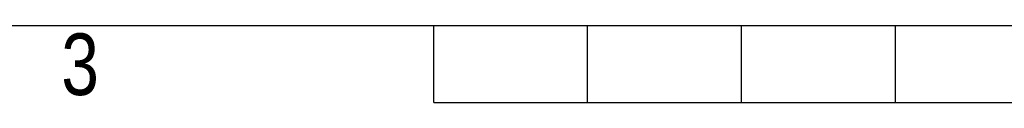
# Model space of a CAD drawing. Header units: millimetres. Extents: x 0 to 420, y 0 to 297.
# Tile 7 of 77: x 130 to 197, y 0 to 5. Entities that reach past the tile are written whole.
import ezdxf

# ---------------------------------------------------------------- set-up
doc = ezdxf.new("R2010")
doc.units = ezdxf.units.MM
doc.layers.add('CARTIGLIO', color=140, linetype='Continuous')
doc.styles.add('SLDTEXTSTYLE2', font='TXT', dxfattribs={"width": 0.821468})

msp = doc.modelspace()

# ---------------------------------------------------------------- linework, layer by layer
at = {"layer": 'CARTIGLIO', "linetype": 'Continuous'}
for p, q in [((5.18012, 5.171), (414.8274, 5.171)), ((158.2616, -0.00321), (158.2616, 5.171)), ((168.61003, -0.00321), (168.61003, 5.171)), ((178.95846, -0.00321), (178.95846, 5.171)), ((189.30689, -0.00321), (189.30689, 5.171)), ((158.2616, -0.00321), (261.74592, -0.00321))]:
    msp.add_line(p, q, dxfattribs=at)

# ---------------------------------------------------------------- texts
at = {"layer": 'CARTIGLIO', "insert": (134.49186, 4.63707), "char_height": 4.13937, "attachment_point": 2, "style": 'SLDTEXTSTYLE2'}
msp.add_mtext('3', dxfattribs=at)

doc.saveas('drawing.dxf')
